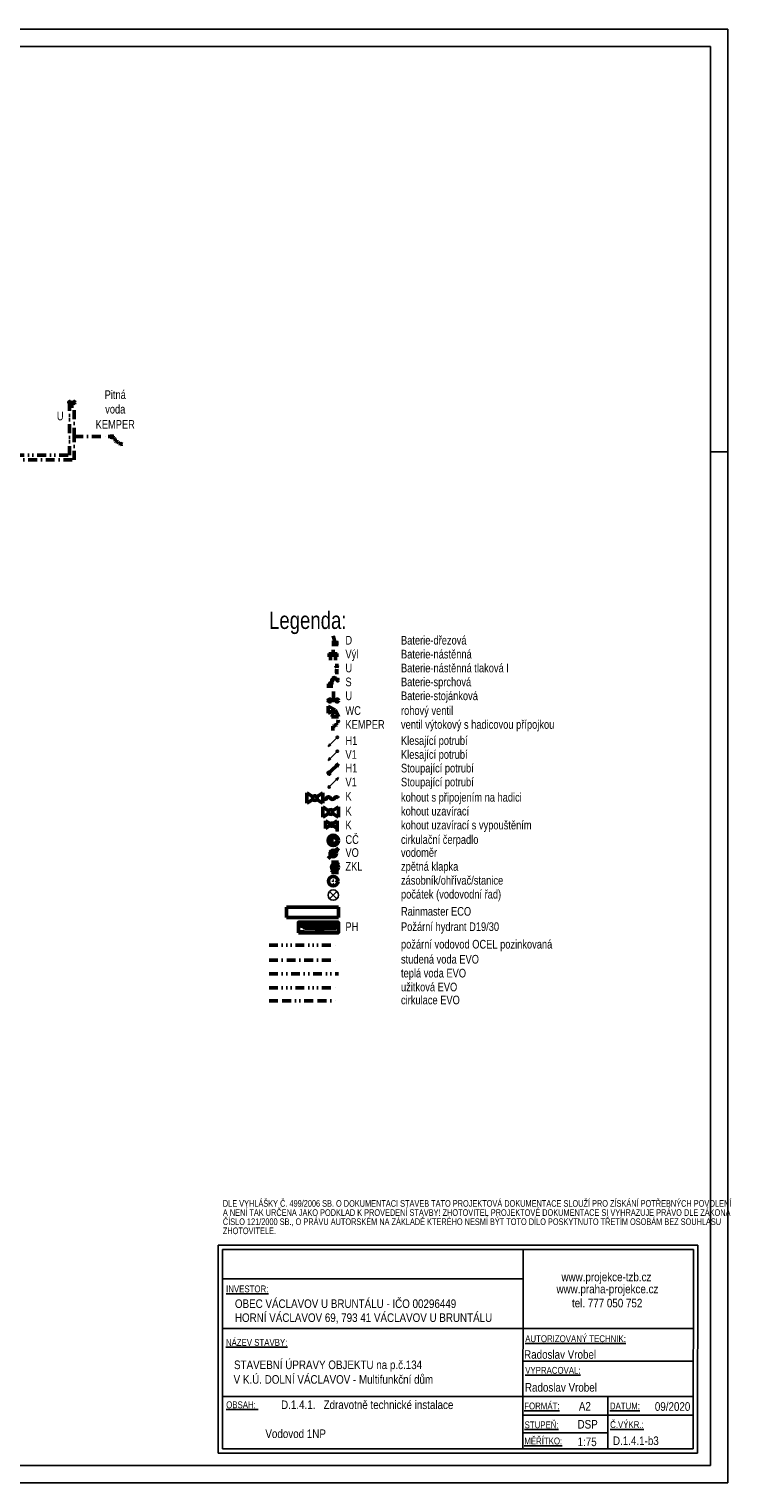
# Model space of a CAD drawing. Header units: millimetres. Extents: x 198383 to 706415, y -768832 to -310514.
# Tile 22 of 40: x 228102 to 243196, y -396778 to -365370. Entities that reach past the tile are written whole.
import ezdxf

# ---------------------------------------------------------------- set-up
doc = ezdxf.new("R2010")
doc.units = ezdxf.units.MM
for name, pattern in [('DASHDOT', [25.4, 12.7, -6.35, 0, -6.35]), ('DASHED', [19.05, 12.7, -6.35]), ('DIVIDE', [31.75, 12.7, -6.35, 0, -6.35, 0, -6.35]), ('DIVIDE3', [50.8, 12.7, -6.35, 12.7, -6.35, 0, -6.35, 0, -6.35]), ('DIVIDE5', [38.1, 12.7, -6.35, 0, -6.35, 0, -6.35, 0, -6.35])]:
    doc.linetypes.add(name, pattern=pattern)
for name, color, linetype in [('rez', 251, 'Continuous'), ('Z-armatury-stavajici_stav-popis', 7, 'Continuous'), ('Z-stavajici_stav', 7, 'Continuous'), ('ZTI-stoupacky_voda-stavajici_stav', 7, 'Continuous')]:
    doc.layers.add(name, color=color, linetype=linetype)
for name, color, linetype, lineweight in [('ZTI-DSP-armatury-stavajici_stav', 7, 'Continuous', 50), ('ZTI-DSP-formaty', 102, 'Continuous', 25), ('ZTI-DSP-objekty-stavajici_stav', 7, 'Continuous', 50), ('ZTI-DSP-Popis1', 104, 'Continuous', 25), ('ZTI-DSP-Popis4', 140, 'Continuous', 40), ('ZTI-DSP-potr_cirkulace', 40, 'DIVIDE3', 50), ('ZTI-DSP-potr_pozarni', 142, 'DIVIDE5', 50), ('ZTI-DSP-potr_studena', 142, 'DASHDOT', 50), ('ZTI-DSP-potr_tepla', 20, 'DIVIDE', 50), ('ZTI-DSP-potr_uzitkova', 142, 'DIVIDE5', 50), ('ZTI-DSP-voda_st_nove-stavajici_stav', 7, 'Continuous', 50)]:
    doc.layers.add(name, color=color, linetype=linetype, lineweight=lineweight)
doc.layers.add('ZTI-DSP-stoupacky_stred', color=7, linetype='Continuous', plot=False)
doc.styles.add('Arial N', font='ARIALN.TTF')
doc.styles.get("Standard").update_dxf_attribs({"font": 'ic-simplex.shx', "width": 0.8})

# ---------------------------------------------------------------- blocks, each defined once
blk = doc.blocks.new('*U86')
at = {"color": 0, "linetype": 'ByBlock', "lineweight": -2, "ltscale": 15}
for p in [(20, 0), (80, 0)]:
    blk.add_line(p, (50, 0), dxfattribs=at)
blk.add_lwpolyline([(50, 0), (50, 122.07)], dxfattribs=at)
for centre in [(0, 0), (100, 0)]:
    blk.add_circle(centre, 20, dxfattribs=at)
blk = doc.blocks.new('*U97')
at = {"color": 0, "linetype": 'ByBlock', "lineweight": -2, "ltscale": 15}
for p, q in [((-46.41, 78.81), (45.99, 78.81)), ((0, 0), (0, 125.51)), ((16.76, 78.81), (25.76, 142.15)), ((25.76, 142.15), (37, 150.03)), ((37, 150.03), (94.32, 157.91)), ((94.32, 157.91), (105.56, 171.41)), ((94.32, 157.91), (94.32, 157.91)), ((94.32, 157.91), (94.32, 157.91)), ((105.56, 171.41), (110.06, 222.05)), ((110.06, 222.05), (151.65, 234.43)), ((161.76, 312.08), (142.84, 266.4)), ((151.65, 234.43), (161.76, 312.08)), ((161.76, 312.08), (168.63, 263.64))]:
    blk.add_line(p, q, dxfattribs=at)
blk = doc.blocks.new('*U847', base_point=(44572.5, 0))
at = {"layer": 'ZTI-DSP-formaty', "linetype": 'Continuous', "ltscale": 15}
for p, q in [((44572.5, 31407.75), (0, 31407.75)), ((44572.5, 0), (44572.5, 31407.75)), ((44197.5, 31032.75), (375, 31032.75)), ((44197.5, 375), (44197.5, 31032.75)), ((44572.5, 22275), (44197.5, 22275)), ((375, 375), (44197.5, 375)), ((0, 0), (44572.5, 0))]:
    blk.add_line(p, q, dxfattribs=at)
blk = doc.blocks.new('*U940', base_point=(1363, -274))
at = {"color": 0, "linetype": 'ByBlock', "lineweight": -2, "ltscale": 15}
for p, q in [((1270, -541), (1189, -274)), ((1203, -441), (1203, -616)), ((1303, -441), (1303, -616)), ((1363, -516), (1143, -516))]:
    blk.add_line(p, q, dxfattribs=at)
blk = doc.blocks.new('*U941', base_point=(21563, 12313))
at = {"color": 0, "linetype": 'ByBlock', "lineweight": -2, "ltscale": 15}
for p, q in [((21347, 12205), (21563, 12205)), ((21405, 12107), (21405, 12264)), ((21455, 12172), (21455, 12313)), ((21505, 12107), (21505, 12263))]:
    blk.add_line(p, q, dxfattribs=at)
blk = doc.blocks.new('*U942', base_point=(24848, 14109))
at = {"color": 0, "linetype": 'ByBlock', "lineweight": -2, "ltscale": 15}
for p, q in [((24755, 13922), (24848, 13922)), ((24802, 13844), (24802, 13969))]:
    blk.add_line(p, q, dxfattribs=at)
for points in [[(24802, 14000), (24802, 14109)], [(24802, 14000), (24781, 14059)], [(24802, 14000), (24822, 14059)]]:
    blk.add_lwpolyline(points, dxfattribs=at)
blk = doc.blocks.new('*U943', base_point=(1527, 1079))
at = {"color": 0, "linetype": 'ByBlock', "lineweight": -2, "ltscale": 15}
for p, q in [((1094, 780), (1310, 780)), ((1152, 682), (1152, 839)), ((1192, 780), (1192, 862)), ((1212, 780), (1212, 862)), ((1252, 682), (1252, 838)), ((1421, 1041), (1421, 1041))]:
    blk.add_line(p, q, dxfattribs=at)
blk.add_circle((1497, 982), 30.4, dxfattribs=at)
for centre, radius, start, end in [((1202, 862), 10, 0, 180), ((1285, 775), 83.2, 103.1153, 176.5564), ((1318, 878), 66.3, 121.6213, 210.4607), ((1268, 848), 8.14, 210.4607, 103.1153), ((1321, 959), 55.1, 86.1942, 225.2064), ((1289, 926), 9.56, 225.2064, 121.6213), ((1367, 1022), 57.1, 19.3441, 202.4276), ((1324, 1003), 10.3, 200.0304, 86.1942), ((1482, 1058), 63.8, 195.5247, 258.4101)]:
    blk.add_arc(centre, radius, start, end, dxfattribs=at)
blk = doc.blocks.new('*U944', base_point=(21859, 12729))
at = {"color": 0, "linetype": 'ByBlock', "lineweight": -2, "ltscale": 15}
for p in [(21759, 12607), (21819, 12607)]:
    blk.add_line(p, (21789, 12607), dxfattribs=at)
blk.add_lwpolyline([(21789, 12607), (21789, 12729)], dxfattribs=at)
for centre in [(21739, 12607), (21839, 12607)]:
    blk.add_circle(centre, 20, dxfattribs=at)
blk = doc.blocks.new('*U945', base_point=(50, 50))
at = {"color": 0, "linetype": 'Continuous', "lineweight": -2, "ltscale": 15}
for p, q in [((-35, -35), (-424, -424)), ((-424, -424), (-345, -292)), ((-292, -345), (-424, -424))]:
    blk.add_line(p, q, dxfattribs=at)
blk.add_circle((0, 0), 50, dxfattribs=at)
at = {"layer": 'ZTI-DSP-stoupacky_stred', "linetype": 'Continuous', "ltscale": 15}
blk.add_lwpolyline([(0, 0), (0, 0)], dxfattribs=at)
blk = doc.blocks.new('*U946', base_point=(50, 50))
at = {"color": 0, "linetype": 'Continuous', "lineweight": -2, "ltscale": 15}
for p, q in [((-35, -35), (-424, -424)), ((-424, -424), (-345, -292)), ((-292, -345), (-424, -424))]:
    blk.add_line(p, q, dxfattribs=at)
blk.add_circle((0, 0), 50, dxfattribs=at)
at = {"layer": 'ZTI-DSP-stoupacky_stred', "linetype": 'Continuous', "ltscale": 15}
blk.add_lwpolyline([(0, 0), (0, 0)], dxfattribs=at)
blk = doc.blocks.new('*U952', base_point=(26383, 18175))
at = {"color": 0, "linetype": 'ByBlock', "lineweight": -2, "ltscale": 15}
for p, q in [((25790, 18138), (26342, 18138)), ((25790, 18112), (26341, 18112)), ((25790, 18086), (26342, 18086)), ((26025, 18061), (25998, 17993)), ((26088, 18061), (26115, 17993))]:
    blk.add_line(p, q, dxfattribs=at)
at = {"color": 0, "linetype": 'DASHED', "lineweight": -2, "ltscale": 15}
blk.add_line((26056, 18175), (26056, 17993), dxfattribs=at)
at = {"color": 0, "linetype": 'ByBlock', "lineweight": -2, "ltscale": 15}
for points in [[(25683, 17993), (26383, 17993), (26383, 18175), (25683, 18175)], [(25702, 17993), (25771, 17993), (25771, 18009), (25702, 18009)]]:
    blk.add_lwpolyline(points, close=True, dxfattribs=at)
for points in [[(25790, 18163), (26343, 18163)], [(26342, 18061), (25790, 18061)]]:
    blk.add_lwpolyline(points, dxfattribs=at)
blk.add_circle((25738, 18125), 20.7, dxfattribs=at)
for centre, start, end in [((25805, 18152), 143.001, 224.0286), ((25805, 18125), 136.8763, 222.7813), ((25805, 18099), 136.7575, 222.1019), ((25805, 18073), 137.1142, 218.045), ((26327, 18152), 315.9714, 36.999), ((26327, 18125), 317.2187, 43.1237), ((26327, 18099), 317.8981, 43.2425), ((26327, 18073), 321.955, 42.8858)]:
    blk.add_arc(centre, 19.3, start, end, dxfattribs=at)
blk = doc.blocks.new('*U953', base_point=(424, 424))
at = {"color": 0, "linetype": 'ByBlock', "lineweight": -2, "ltscale": 15}
for p, q in [((35, 35), (424, 424)), ((424, 424), (292, 345)), ((345, 292), (424, 424))]:
    blk.add_line(p, q, dxfattribs=at)
blk.add_circle((0, 0), 50, dxfattribs=at)
blk = doc.blocks.new('*U954', base_point=(424, 424))
at = {"color": 0, "linetype": 'Continuous', "lineweight": -2, "ltscale": 15}
for p, q in [((35, 35), (424, 424)), ((424, 424), (292, 345)), ((345, 292), (424, 424))]:
    blk.add_line(p, q, dxfattribs=at)
blk.add_circle((0, 0), 50, dxfattribs=at)
at = {"layer": 'ZTI-DSP-stoupacky_stred', "linetype": 'Continuous', "ltscale": 15}
blk.add_lwpolyline([(0, 0), (0, 0)], dxfattribs=at)
blk = doc.blocks.new('*U960', base_point=(-219, 1446))
at = {"color": 0, "linetype": 'ByBlock', "lineweight": -2, "ltscale": 15}
for p, q in [((-219, 1387), (-295, 1443)), ((-295, 1443), (-295, 1331)), ((-219, 1387), (-295, 1331))]:
    blk.add_line(p, q, dxfattribs=at)
blk.add_circle((-278, 1387), 58.6, dxfattribs=at)
blk.add_solid([(-219, 1387), (-295, 1443), (-295, 1331), (-219, 1387)], dxfattribs=at)
blk = doc.blocks.new('*U961', base_point=(5458, 3662))
at = {"color": 0, "linetype": 'ByBlock', "lineweight": -2, "ltscale": 15}
for p, q in [((5255, 3631), (5208, 3662)), ((5208, 3662), (5208, 3580)), ((5208, 3580), (5255, 3611)), ((5286, 3631), (5333, 3662)), ((5333, 3580), (5286, 3611)), ((5333, 3662), (5333, 3580))]:
    blk.add_line(p, q, dxfattribs=at)
blk.add_circle((5271, 3621), 18.8, dxfattribs=at)
for centre, start, end in [((5349, 3628), 204.7615, 335.2385), ((5380, 3614), 24.7615, 155.2385), ((5411, 3628), 204.7615, 335.2385), ((5443, 3614), 24.7615, 155.2385)]:
    blk.add_arc(centre, 17.2, start, end, dxfattribs=at)
blk = doc.blocks.new('*U962', base_point=(-311, 2722))
at = {"color": 0, "linetype": 'ByBlock', "lineweight": -2, "ltscale": 15}
for p, q in [((-436, 2722), (-436, 2639)), ((-389, 2691), (-436, 2722)), ((-436, 2639), (-389, 2670)), ((-358, 2691), (-311, 2722)), ((-311, 2639), (-358, 2670)), ((-311, 2722), (-311, 2639))]:
    blk.add_line(p, q, dxfattribs=at)
blk.add_circle((-373, 2681), 18.8, dxfattribs=at)
blk = doc.blocks.new('*U963', base_point=(-1921, 2122))
at = {"color": 0, "lineweight": -2, "ltscale": 15}
for p, q in [((-2061, 2122), (-2061, 2039)), ((-2014, 2091), (-2061, 2122)), ((-2061, 2039), (-2014, 2070)), ((-1983, 2091), (-1936, 2122)), ((-1936, 2039), (-1983, 2070)), ((-1936, 2122), (-1936, 2039)), ((-1951, 2024), (-1921, 2024)), ((-1936, 2039), (-1936, 2009))]:
    blk.add_line(p, q, dxfattribs=at)
blk.add_circle((-1998, 2080), 18.8, dxfattribs=at)
blk = doc.blocks.new('*U964', base_point=(22580, 14106))
at = {"ltscale": 15}
for points in [[(22480, 14006), (22409, 14077)], [(22480, 14006), (22409, 13935)], [(22480, 14006), (22551, 14077)], [(22480, 14006), (22551, 13935)]]:
    blk.add_lwpolyline(points, dxfattribs=at)
blk.add_circle((22480, 14006), 100, dxfattribs=at)
blk = doc.blocks.new('*U965', base_point=(5338, 4365))
at = {"color": 0, "linetype": 'ByBlock', "lineweight": -2, "ltscale": 15}
for p, q in [((5226, 4365), (5301, 4327)), ((5226, 4290), (5226, 4365)), ((5226, 4290), (5301, 4327)), ((5301, 4327), (5263, 4252)), ((5263, 4252), (5338, 4252)), ((5301, 4327), (5338, 4252))]:
    blk.add_line(p, q, dxfattribs=at)
blk = doc.blocks.new('*U966', base_point=(4557, 3229))
at = {"color": 0, "linetype": 'ByBlock', "lineweight": -2, "ltscale": 15}
for p, q in [((4405, 2996), (4414, 3059)), ((4414, 3059), (4426, 3067)), ((4426, 3067), (4483, 3075)), ((4483, 3075), (4494, 3089)), ((4483, 3075), (4483, 3075)), ((4483, 3075), (4483, 3075)), ((4494, 3089), (4499, 3139)), ((4499, 3139), (4540, 3152)), ((4550, 3229), (4532, 3184)), ((4540, 3152), (4550, 3229)), ((4550, 3229), (4557, 3181)), ((4342, 2996), (4435, 2996)), ((4389, 2917), (4389, 3043))]:
    blk.add_line(p, q, dxfattribs=at)
blk = doc.blocks.new('*U967', base_point=(-282, 2523))
at = {"color": 0, "linetype": 'ByBlock', "lineweight": -2, "ltscale": 15}
for p in [(-458, 2346), (-326, 2496), (-308, 2478)]:
    blk.add_line(p, (-282, 2523), dxfattribs=at)
blk.add_circle((-370, 2434), 55, dxfattribs=at)
blk = doc.blocks.new('*U968', base_point=(-787, 4499))
at = {"color": 0, "linetype": 'ByBlock', "lineweight": -2, "ltscale": 15}
for p, q in [((-787, 4499), (-887, 4499)), ((-887, 4349), (-787, 4499)), ((-787, 4349), (-887, 4349))]:
    blk.add_line(p, q, dxfattribs=at)
blk.add_circle((-837, 4424), 50, dxfattribs=at)
blk = doc.blocks.new('*U969', base_point=(-2785, 26927))
at = {"color": 40, "linetype": 'DASHDOT', "lineweight": 18, "ltscale": 15}
for p, q in [((-3885, 26377), (-2785, 26377)), ((-3335, 26927), (-3335, 25877))]:
    blk.add_line(p, q, dxfattribs=at)
at = {"color": 0, "linetype": 'ByBlock', "ltscale": 15}
for p, q in [((-3435, 25887), (-3435, 25825)), ((-3335, 25877), (-3335, 25825)), ((-3235, 25887), (-3235, 25825))]:
    blk.add_line(p, q, dxfattribs=at)
blk.add_circle((-3335, 26377), 500, dxfattribs=at)
blk = doc.blocks.new('*U970', base_point=(15405, 15017))
at = {"color": 0, "linetype": 'ByBlock', "lineweight": -2, "ltscale": 15}
for p, q in [((14405, 15017), (15405, 15017)), ((14405, 15017), (14405, 14817)), ((14405, 14817), (15405, 14817)), ((15405, 15017), (15405, 14817))]:
    blk.add_line(p, q, dxfattribs=at)

msp = doc.modelspace()

# ---------------------------------------------------------------- linework, layer by layer
at = {"layer": 'rez', "color": 7, "linetype": 'Continuous'}
for p, q in [((232186.896, -391643.439), (232183.965, -396135.313)), ((242543.677, -391643.439), (232186.896, -391643.439)), ((242540.746, -396135.313), (242543.677, -391643.439)), ((232279.367, -391735.91), (232276.436, -396042.842)), ((242451.205, -391735.91), (232279.367, -391735.91)), ((238768.326, -396042.842), (238771.257, -391735.91)), ((242448.275, -396042.842), (242451.205, -391735.91)), ((238771.257, -392370.81), (232279.367, -392370.811)), ((232276.436, -393442.418), (238768.326, -393442.418)), ((232276.436, -393442.418), (238768.326, -393442.418)), ((238768.326, -393442.418), (242448.275, -393442.418)), ((238768.326, -394148.312), (242448.275, -394148.312)), ((232276.436, -394913.818), (238768.326, -394913.818)), ((238768.326, -394913.818), (242448.275, -394913.818)), ((240598.849, -396042.842), (240598.849, -394913.818)), ((238768.326, -395315.175), (242448.275, -395315.175)), ((238768.326, -395694.069), (240598.849, -395694.069)), ((232276.436, -396042.842), (242448.275, -396042.842)), ((232183.965, -396135.313), (242540.746, -396135.313))]:
    msp.add_line(p, q, dxfattribs=at)
at = {"layer": 'ZTI-DSP-potr_cirkulace', "ltscale": 15}
msp.add_line((233284.592, -386363.192), (234784.592, -386363.192), dxfattribs=at)
at = {"layer": 'ZTI-DSP-potr_pozarni', "ltscale": 15}
msp.add_line((233284.592, -385158.495), (234784.592, -385158.495), dxfattribs=at)
at = {"layer": 'ZTI-DSP-potr_studena', "ltscale": 15}
msp.add_line((233284.592, -385483.099), (234784.592, -385483.099), dxfattribs=at)
for points in [[(229077.199, -374174.645), (229077.199, -373433.653)], [(229077.199, -374174.645), (229807.195, -374174.645)], [(229077.199, -374672.827), (229077.199, -374174.645)], [(225796.091, -374672.827), (229077.199, -374672.827)]]:
    msp.add_lwpolyline(points, dxfattribs=at)
at = {"layer": 'ZTI-DSP-potr_tepla', "ltscale": 15}
msp.add_line((233284.592, -385783.099), (234784.592, -385783.099), dxfattribs=at)
msp.add_lwpolyline([(225896.091, -374572.827), (228977.199, -374572.827)], dxfattribs=at)
at = {"layer": 'ZTI-DSP-potr_uzitkova', "ltscale": 15}
msp.add_line((233284.592, -386083.099), (234784.592, -386083.099), dxfattribs=at)

# ---------------------------------------------------------------- block references
at = {"layer": 'Z-stavajici_stav', "ltscale": 15, "xscale": 1.125, "yscale": 1.125, "zscale": 1.125}
msp.add_blockref('*U964', (234784.592, -383965.949), dxfattribs=at)
at = {"layer": 'ZTI-DSP-armatury-stavajici_stav', "ltscale": 15}
for name, p, xscale, yscale, zscale in [('*U940', (234784.592, -378479.288), 0.6586201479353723, 0.6586201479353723, 0.6586201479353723), ('*U941', (234784.592, -378779.288), 1.09014162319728, 1.09014162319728, 1.09014162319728), ('*U942', (234784.592, -379079.288), 0.8467081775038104, 0.8467081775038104, 0.8467081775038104), ('*U943', (234784.592, -379379.288), 0.5668763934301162, 0.5668763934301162, 0.5668763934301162), ('*U944', (234784.592, -379679.288), 1.583760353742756, 1.583760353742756, 1.583760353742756), ('*U965', (234784.592, -379998.189), 2, 2, 2), ('*U966', (234784.592, -380298.835), 0.720965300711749, 0.720965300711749, 0.720965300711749), ('*U961', (234784.592, -381871.733), 2.727272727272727, 2.727272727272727, 2.727272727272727), ('*U962', (234784.592, -382171.733), 2.727272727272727, 2.727272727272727, 2.727272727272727), ('*U963', (234784.592, -382471.733), 2, 2, 2), ('*U960', (234784.592, -382784.614), 1.918882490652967, 1.918882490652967, 1.918882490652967), ('*U967', (234784.592, -383065.643), 1.272792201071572, 1.272792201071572, 1.272792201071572), ('*U968', (234784.592, -383365.643), 1.5, 1.5, 1.5), ('*U952', (234784.592, -384666.851), 1.236263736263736, 1.236263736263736, 1.236263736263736)]:
    msp.add_blockref(name, p, dxfattribs=dict(at, xscale=xscale, yscale=yscale, zscale=zscale))
at = {"layer": 'ZTI-DSP-objekty-stavajici_stav', "ltscale": 15}
for name, p, xscale, yscale, zscale in [('*U969', (234784.592, -383665.643), 0.2040804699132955, 0.2040804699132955, 0.2040804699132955), ('*U970', (234784.592, -384336.529), 1.125, 1.125, 1.125)]:
    msp.add_blockref(name, p, dxfattribs=dict(at, xscale=xscale, yscale=yscale, zscale=zscale))
at = {"layer": 'ZTI-DSP-voda_st_nove-stavajici_stav', "ltscale": 15, "xscale": 0.4744192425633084, "yscale": 0.4744192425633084, "zscale": 0.4744192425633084}
msp.add_blockref('*U953', (234784.592, -381241.816), dxfattribs=at)
at = {"layer": 'ZTI-stoupacky_voda-stavajici_stav', "ltscale": 15, "xscale": 0.4744192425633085, "yscale": 0.4744192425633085, "zscale": 0.4744192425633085}
for name, p in [('*U945', (234784.592, -380647.113)), ('*U946', (234784.592, -380947.113)), ('*U954', (234784.592, -381541.816))]:
    msp.add_blockref(name, p, dxfattribs=at)

# ---------------------------------------------------------------- texts
at = {"layer": 'rez', "style": 'Arial N'}
for s, height, p in [('www.projekce-tzb.cz', 184.94252, (239600.767, -392420.943)), ('%%UINVESTOR:', 147.95401, (232356.826, -392660.298)), ('www.praha-projekce.cz', 184.94252, (239493.13, -392680.772)), ('OBEC VÁCLAVOV U BRUNTÁLU - IČO 00296449', 184.94252, (232547.776, -392997.929)), ('tel. 777 050 752', 184.94252, (239827.95, -392984.756)), ('HORNÍ VÁCLAVOV 69, 793 41 VÁCLAVOV U BRUNTÁLU', 184.94252, (232547.57, -393300.156)), ('%%UNÁZEV STAVBY:', 147.95401, (232352.608, -393816.745)), ('%%UAUTORIZOVANÝ TECHNIK:', 147.95401, (238817.979, -393735.93)), ('STAVEBNÍ ÚPRAVY OBJEKTU na p.č.134', 184.94252, (232528.73, -394318.405)), ('Radoslav Vrobel', 184.94252, (238793.883, -394095.343)), ('V K.Ú. DOLNÍ VÁCLAVOV - Multifunkční dům', 184.94252, (232519.928, -394634.535)), ('%%UVYPRACOVAL:', 147.95401, (238817.979, -394419.608)), ('Radoslav Vrobel', 184.94252, (238811.923, -394806.143)), ('%%UOBSAH: ', 147.954, (232359.364, -395163.985)), ('D.1.4.1.   Zdravotně technické instalace', 184.94252, (233544.467, -395181.92)), ('%%UFORMÁT:', 147.954, (238797.006, -395189.452)), ('A2', 184.9425, (239977.192, -395215.961)), ('%%UDATUM:', 147.954, (240646.753, -395188.758)), ('09/2020', 184.9425, (241618.026, -395219.637)), ('%%USTUPEŇ:', 147.954, (238805.263, -395596.814)), ('DSP', 184.9425, (239948.346, -395603.249)), ('%%UČ.VÝKR.:', 147.95401, (240652.222, -395591.661)), ('Vodovod 1NP', 184.94252, (233205.669, -395807.918)), ('%%UMĚŘÍTKO:', 147.95401, (238797.65, -395946.112)), ('1:75', 184.9425, (239948.346, -395982.143)), ('D.1.4.1-b3', 184.9425, (240712.842, -395959.103))]:
    msp.add_text(s, height=height, dxfattribs=at).set_placement(p)
at = {"layer": 'Z-armatury-stavajici_stav-popis', "color": 140, "ltscale": 15, "char_height": 187.5, "attachment_point": 2, "bg_fill": 3, "box_fill_scale": 1, "bg_fill_color": 256, "bg_fill_true_color": 13158600, "bg_fill_transparency": 0}
for s, insert, width in [('\\W0.80;U', (228774.465, -373634.534), 100), ('\\W0.80;KEMPER', (229963.235, -373816.698), 842.85714)]:
    msp.add_mtext(s, dxfattribs=dict(at, insert=insert, width=width))
at = {"layer": 'ZTI-DSP-Popis1', "ltscale": 15, "width": 0.8}
for s, p in [('Baterie-dřezová', (236134.592, -378666.788)), ('Výl', (234934.592, -378966.788)), ('D', (234934.592, -378666.788)), ('Baterie-nástěnná', (236134.592, -378966.788)), ('U', (234934.592, -379266.788)), ('Baterie-nástěnná tlaková I', (236134.592, -379266.788)), ('S', (234934.592, -379566.788)), ('Baterie-sprchová', (236134.592, -379566.788)), ('U', (234934.592, -379866.788)), ('Baterie-stojánková', (236134.592, -379866.788)), ('WC', (234934.592, -380185.689)), ('rohový ventil', (236134.592, -380185.689)), ('KEMPER', (234934.592, -380486.335)), ('ventil výtokový s hadicovou přípojkou', (236134.592, -380486.335)), ('H1', (234934.592, -380834.613)), ('Klesající potrubí', (236134.592, -380834.613)), ('V1', (234934.592, -381134.613)), ('Klesající potrubí', (236134.592, -381134.613)), ('H1', (234934.592, -381429.316)), ('Stoupající potrubí', (236134.592, -381429.316)), ('V1', (234934.592, -381729.316)), ('Stoupající potrubí', (236134.592, -381729.316)), ('K', (234934.592, -382036.622)), ('kohout s připojením na hadici', (236134.592, -382059.233)), ('K', (234934.592, -382359.233)), ('kohout uzavírací', (236134.592, -382359.233)), ('K', (234934.592, -382659.233)), ('kohout uzavírací s vypouštěním', (236134.592, -382659.233)), ('CČ', (234934.592, -382972.114)), ('cirkulační čerpadlo', (236134.592, -382972.114)), ('VO', (234934.592, -383253.143)), ('vodoměr', (236134.592, -383253.143)), ('ZKL', (234934.592, -383553.143)), ('zpětná klapka', (236134.592, -383553.143)), ('zásobník/ohřívač/stanice', (236134.592, -383853.143)), ('počátek (vodovodní řad)', (236134.592, -384153.449)), ('Rainmaster ECO', (236134.592, -384524.029)), ('PH', (234934.592, -384854.351)), ('Požární hydrant D19/30', (236134.592, -384854.351)), ('požární vodovod OCEL pozinkovaná', (236134.592, -385233.495)), ('studená voda EVO', (236134.592, -385558.099)), ('teplá voda EVO', (236134.592, -385858.099)), ('užitková EVO', (236134.592, -386158.099)), ('cirkulace EVO', (236134.592, -386438.192))]:
    msp.add_text(s, height=187.5, dxfattribs=at).set_placement(p)
at = {"layer": 'ZTI-DSP-Popis1', "ltscale": 30, "insert": (232287.395, -391405.031), "char_height": 143.697355, "width": 10622.3621, "attachment_point": 7, "line_spacing_factor": 0.822857}
msp.add_mtext('\\A1;\\pxql;DLE VYHLÁŠKY Č. 499/2006 SB. O DOKUMENTACI STAVEB TATO PROJEKTOVÁ DOKUMENTACE SLOUŽÍ PRO ZÍSKÁNÍ POTŘEBNÝCH POVOLENÍ A NENÍ TAK URČENA JAKO PODKLAD K PROVEDENÍ STAVBY! ZHOTOVITEL PROJEKTOVÉ DOKUMENTACE SI VYHRAZUJE PRÁVO DLE ZÁKONA ČÍSLO 121/2000 SB., O PRÁVU AUTORSKÉM NA ZÁKLADĚ KTERÉHO NESMÍ BÝT TOTO DÍLO POSKYTNUTO TŘETÍM OSOBÁM BEZ SOUHLASU ZHOTOVITELE.', dxfattribs=at)
at = {"layer": 'ZTI-DSP-Popis4', "ltscale": 15, "width": 0.8}
msp.add_text('Legenda:', height=375, dxfattribs=at).set_placement((233284.592, -378329.288))

# ---------------------------------------------------------------- next in the draw order: linework, layer by layer
at = {"layer": 'ZTI-DSP-potr_tepla', "ltscale": 15}
msp.add_lwpolyline([(228977.199, -374572.827), (228977.199, -373433.653)], dxfattribs=at)

# ---------------------------------------------------------------- next in the draw order: block references
at = {"layer": 'ZTI-DSP-armatury-stavajici_stav', "ltscale": 15}
for name, p, rotation in [('*U86', (229077.199, -373433.653), 180), ('*U97', (229807.195, -374174.645), 270)]:
    msp.add_blockref(name, p, dxfattribs=dict(at, rotation=rotation))
at = {"layer": 'ZTI-DSP-formaty', "ltscale": 15}
msp.add_blockref('*U847', (243195.885, -396777.677), dxfattribs=at)

# ---------------------------------------------------------------- next in the draw order: texts
at = {"layer": 'Z-armatury-stavajici_stav-popis', "color": 140, "ltscale": 15, "insert": (229963.235, -373174.96), "char_height": 187.5, "width": 842.85714, "attachment_point": 2, "bg_fill": 3, "box_fill_scale": 1, "bg_fill_color": 256, "bg_fill_true_color": 13158600, "bg_fill_transparency": 0}
msp.add_mtext('Pitná voda', dxfattribs=at)

doc.saveas('drawing.dxf')
